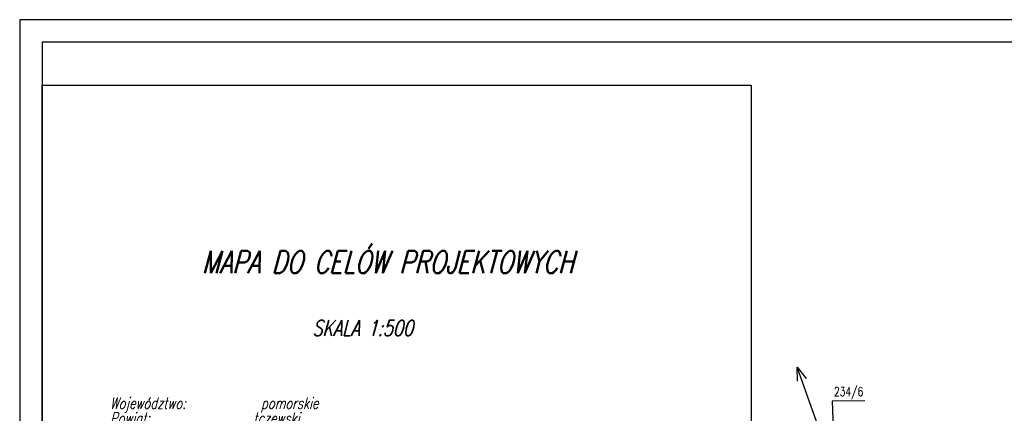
# Model space of a CAD drawing. Header units: millimetres. Extents: x 1427 to 82594, y 2364 to 16149.
# Tile 23 of 58: x 20918 to 23123, y 15269 to 16149. Entities that reach past the tile are written whole.
import ezdxf
from ezdxf.enums import TextEntityAlignment as Align

# ---------------------------------------------------------------- set-up
doc = ezdxf.new("R2010")
doc.units = ezdxf.units.MM
doc.header["$XCLIPFRAME"] = 2
doc.layers.add('211-numer_dzialki_ewidencyjnej', color=7, linetype='Continuous')
doc.layers.add('przewod_elektroenergetyczny_nis', color=7, linetype='Continuous')
doc.styles.add('STYL_ARIAL', font='simplex', dxfattribs={"width": 0.75, "oblique": 0.1})
picture_1 = doc.add_image_def('image1.jpg', size_in_pixel=(4962, 6999))

msp = doc.modelspace()

# ---------------------------------------------------------------- linework, layer by layer
for p, q in [((20917.848, 16149.368), (20917.848, 11949.368)), ((28917.848, 16149.368), (20917.848, 16149.368)), ((28867.848, 16099.368), (20967.848, 16099.368)), ((20967.848, 16099.368), (20967.848, 11999.368))]:
    msp.add_line(p, q)
at = {"layer": '211-numer_dzialki_ewidencyjnej', "color": 7}
msp.add_polyline3d([(22810.683, 15297.119, 0), (22737.275, 15296.071, 0), (22741.471, 15193.301, 0)], dxfattribs=at)
at = {"layer": 'przewod_elektroenergetyczny_nis', "color": 1}
for points in [[(22823.979, 14796.705, 0), (22760.129, 15089.471, 0), (22659.447, 15371.965, 0), (22679.169, 15347.019, 0)], [(22659.971, 15340.619, 0), (22659.569, 15371.759, 0)]]:
    msp.add_polyline3d(points, dxfattribs=at)

# ---------------------------------------------------------------- texts
at = {"color": 7, "style": 'STYL_ARIAL', "oblique": 15, "width": 0.75}
for s, height, p in [('MAPA DO CELÓW PROJEKTOWYCH', 50, (21742.571, 15607.097)), ('SKALA 1:500', 35, (21686.129, 15459.543))]:
    msp.add_text(s, height=height, dxfattribs=at).set_placement(p, align=Align.MIDDLE_CENTER)
for s, p in [('Województwo:           pomorskie', (21120.261, 15279.247)), ('Powiat:                tczewski', (21120.261, 15245.497))]:
    msp.add_text(s, height=25, dxfattribs=at).set_placement(p)
at = {"layer": '211-numer_dzialki_ewidencyjnej', "color": 7, "style": 'STYL_ARIAL', "width": 0.75}
msp.add_text('234/6', height=20, dxfattribs=at).set_placement((22741.687, 15327.445), align=Align.TOP_LEFT)

# ---------------------------------------------------------------- pictures from other files: only their frames are drawn
image = msp.add_image(picture_1, insert=(20816.357, 16003.031), size_in_units=(4200, 5924.184), rotation=-90, dxfattribs=dict(contrast=40))
image.set_boundary_path([(-0.5, 4942.8078), (2863.669, 6819.5246)])

doc.saveas('drawing.dxf')
